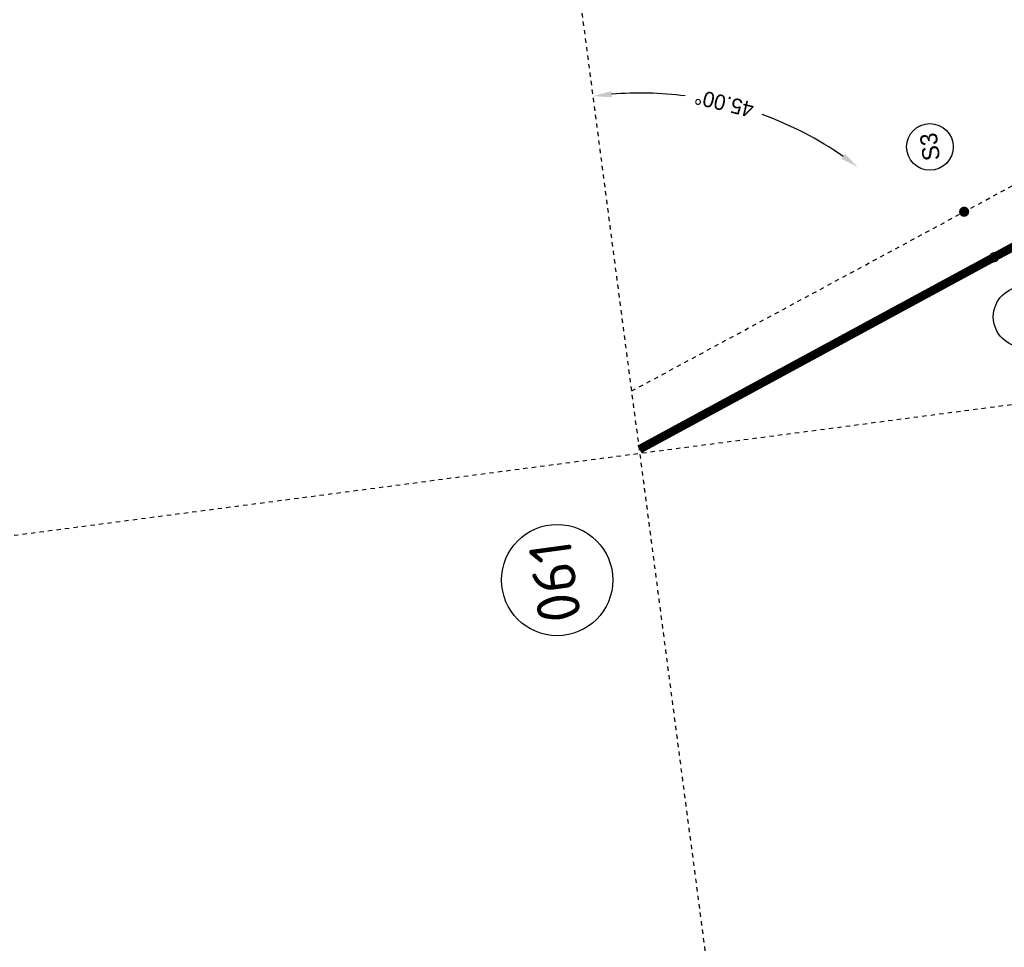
# Model space of a CAD drawing. Header units: metres. Extents: x 118052 to 118564, y 454784 to 455719.
# Tile 33 of 160: x 118182 to 118205, y 455224 to 455246. Entities that reach past the tile are written whole.
import ezdxf
from ezdxf.enums import TextEntityAlignment as Align

# ---------------------------------------------------------------- set-up
doc = ezdxf.new("R2010")
doc.units = ezdxf.units.M
doc.header["$LTSCALE"] = 0.5
doc.header["$PDMODE"] = 3
doc.header["$PDSIZE"] = 0.25
for name, pattern in [('DASHED', [19.05, 12.7, -6.35]), ('Tauw_L_Center1', [13, 8, -1.67, 1.66, -1.67]), ('Tauw_L_Center2', [6.499, 4, -0.833, 0.833, -0.833]), ('Tauw_Stramien', [13, 8, -1.67, 1.66, -1.67])]:
    doc.linetypes.add(name, pattern=pattern)
for name, color, linetype in [('_gebouwen', 7, 'Continuous'), ('_ob10', 7, 'Continuous'), ('_verharding', 7, 'Continuous'), ('A06-001-01', 7, 'Continuous'), ('EL_N_A_EB00----REVISIE~-_-----', 1, 'Continuous'), ('KABELLOOP', 6, 'Continuous'), ('Koningsstal VIEUWPORT', 254, 'Continuous'), ('ZU_B_-_AL999---LS_bet500-70_gw__20_^200~M_-----', 1, 'Continuous'), ('ZU_B_-_EL999---LS_bet500-70_gw~H_-----', 1, 'Tauw_L_Center2'), ('ZU_B_-_EL999---LW_bet900-105_gw~H_-----', 1, 'Tauw_L_Center1'), ('ZU_B_-_ML999---LS_bet500-70_gw__20_^200~M_-----', 1, 'Continuous'), ('ZU_B_-_ML999---LW_bet900-105_gw__20_^200~M_-----', 1, 'Continuous'), ('ZU_B_N_MB00X---ALG_Stramien~-_-----', 6, 'Tauw_Stramien'), ('ZU_N_-_DX1AMA--_maatvoering_ANG__18_^200', 7, 'Continuous')]:
    doc.layers.add(name, color=color, linetype=linetype)
doc.styles.add('ISOCPEUR', font='isocpeur.ttf', dxfattribs={"height": 2.5})
doc.styles.add('TAUW-ISOCP', font='tcb_isocp.shx')
doc.styles.add('tcb_isocp', font='tcb_isocp.shx')
doc.dimstyles.new('tzu18-dot_^200', dxfattribs={"dimscale": 200, "dimtxt": 1.8, "dimasz": 3, "dimexe": 2, "dimexo": 0, "dimgap": 0.5, "dimtad": 1, "dimdec": 0, "dimzin": 0, "dimdsep": 46, "dimtxsty": 'TAUW-ISOCP', "dimblk": 'DOTSMALL', "dimcen": 2, "dimdle": 1.5, "dimclre": 8, "dimadec": 0, "dimazin": 0, "dimtp": 1, "dimtm": 1, "dimtfac": 1, "dimtix": 1, "dimtmove": 1, "dimatfit": 3, "dimldrblk": 'DOTSMALL', "dimfxl": 1, "dimtvp": 0.5, "dimtolj": 1, "dimtzin": 0, "dimlwd": -1, "dimlwe": 5, "dimarcsym": 0})

# ---------------------------------------------------------------- blocks, each defined once
blk = doc.blocks.new('*D171')
at = {"layer": 'Defpoints', "color": 0, "transparency": 16777216}
for p in [(-240415, 54851), (-216153, 54815), (-140398, 54858), (-208918, 50654), (-201831, 40494)]:
    blk.add_point(p, dxfattribs=at)
at = {"layer": 'ZU_N_-_DX1AMA--_maatvoering_ANG__18_^200', "transparency": 16777216}
for start, end in [(345.2344, 357.0558), (317.9511, 332.5768)]:
    blk.add_arc((-216191, 54853), 8398, start, end, dxfattribs=at)
for points in [[(-207877, 54423), (-207733, 54420), (-207794, 54853)], [(-209903, 49179), (-210008, 49278), (-210253, 48915)]]:
    blk.add_solid(points, dxfattribs=at)
at = {"layer": 'ZU_N_-_DX1AMA--_maatvoering_ANG__18_^200', "transparency": 16777216, "insert": (-208356, 51831), "char_height": 360, "attachment_point": 5, "rotation": 68.9056, "style": 'TAUW-ISOCP'}
blk.add_mtext('\\A1;45.00°', dxfattribs=at)
blk = doc.blocks.new('_DotSmall')
at = {"color": 0, "linetype": 'ByBlock', "const_width": 0.5}
blk.add_lwpolyline([(-0.0625, 0, 1), (0.0625, 0, 1)], format="xyb", close=True, dxfattribs=at)
blk = doc.blocks.new('A$C6DFC50BF')
at = {"layer": 'KABELLOOP', "linetype": 'DASHED', "const_width": 200}
blk.add_lwpolyline([(46093, -4997), (53348, -23920), (55186, -28440)], dxfattribs=at)
blk = doc.blocks.new('Leidingen')
at = {"layer": 'ZU_B_-_EL999---LS_bet500-70_gw~H_-----'}
blk.add_lwpolyline([(-214758.6, 54853), (-207109.4, 34788.3, -0.0912837)], format="xyb", dxfattribs=at)
at = {"layer": 'ZU_B_-_EL999---LW_bet900-105_gw~H_-----'}
blk.add_lwpolyline([(-208882.2, 35929.6), (-216136.8, 54852.9)], dxfattribs=at)
at = {"layer": 'ZU_B_-_ML999---LS_bet500-70_gw__20_^200~M_-----', "flags": 128}
blk.add_lwpolyline([(-211608.4, 46589.7, 0, 0, 0), (-211720.9, 46548, 0, 91.8, 0), (-211712.4, 46551.2, 91.8, 169.7, 0), (-211688, 46560.2, 169.7, 221.7, 0), (-211651.5, 46573.8, 221.7, 240, 0), (-211608.4, 46589.7, 240, 221.7, 0), (-211565.4, 46605.7, 221.7, 169.7, 0), (-211528.9, 46619.3, 169.7, 91.8, 0), (-211504.5, 46628.3, 91.8, 0, 0), (-211495.9, 46631.5, 0, 0, 0), (-211608.4, 46589.7, 0, 0, 0), (-210509.3, 46997.8, 0, 0, 0)], format="xyseb", dxfattribs=at)
at = {"layer": 'ZU_B_-_ML999---LS_bet500-70_gw__20_^200~M_-----'}
blk.add_circle((-209997.2, 47188), 546.2, dxfattribs=at)
at = {"layer": 'ZU_B_-_ML999---LW_bet900-105_gw__20_^200~M_-----', "flags": 128}
blk.add_lwpolyline([(-212756, 46034, 0, 0, 0), (-212642.5, 46073, 0, 91.8, 0), (-212651.1, 46070, 91.8, 169.7, 0), (-212675.7, 46061.6, 169.7, 221.7, 0), (-212712.5, 46048.9, 221.7, 240, 0), (-212756, 46034, 240, 221.7, 0), (-212799.4, 46019.1, 221.7, 169.7, 0), (-212836.2, 46006.5, 169.7, 91.8, 0), (-212860.8, 45998, 91.8, 0, 0), (-212869.4, 45995.1, 0, 0, 0), (-212756, 46034, 0, 0, 0), (-213558.5, 45758.5, 0, 0, 0)], format="xyseb", dxfattribs=at)
at = {"layer": 'ZU_B_-_ML999---LW_bet900-105_gw__20_^200~M_-----'}
blk.add_circle((-214230.3, 45527.8), 710.3, dxfattribs=at)
at = {"layer": 'ZU_B_N_MB00X---ALG_Stramien~-_-----'}
for p, q in [((-216231.2, 78459.1), (-216228.3, 32175.5)), ((-240415.4, 54851.4), (-140397.8, 54857.7))]:
    blk.add_line(p, q, dxfattribs=at)
at = {"layer": 'EL_N_A_EB00----REVISIE~-_-----'}
blk.add_blockref('A$C6DFC50BF', (-262229.9, 59850.1), dxfattribs=at)
at = {"layer": 'ZU_B_-_AL999---LS_bet500-70_gw__20_^200~M_-----', "style": 'tcb_isocp'}
blk.add_text('S3', height=400, dxfattribs=at).set_placement((-209997.2, 47188), align=Align.MIDDLE)
at = {"layer": 'ZU_N_-_DX1AMA--_maatvoering_ANG__18_^200'}
dim = blk.add_angular_dim_2l(base=(-208918.4, 50654.5), line1=((-240415.4, 54851.4), (-140397.8, 54857.7)), line2=((-216153.4, 54815.1), (-201831, 40494.4)), dimstyle='tzu18-dot_^200', override={"dimasz": 2.16, "dimexe": 0, "dimgap": 0.6, "dimtad": 0, "dimcen": 0.1, "dimdle": 0, "dimclrd": 256, "dimclrt": 256, "dimadec": 2, "dimtm": 0, "dimtofl": 0, "dimtmove": 0, "dimtvp": 0}, dxfattribs=at)
dim.commit()
dim.dimension.update_dxf_attribs({"geometry": '*D171', "text_midpoint": (-208356.3, 51830.5), "dimtype": 162})

msp = doc.modelspace()

# ---------------------------------------------------------------- linework, layer by layer
at = {"layer": '_gebouwen'}
msp.add_lwpolyline([(118198.12, 455215.406), (118198.179, 455215.27), (118200.268, 455215.53), (118200.285, 455215.67, 0.383016), (118216.975, 455236.998), (118217.111, 455237.058), (118216.851, 455239.147), (118216.711, 455239.163, 0.38441), (118195.285, 455255.847), (118195.234, 455255.978), (118193.145, 455255.718), (118193.12, 455255.572, 0.383016), (118176.534, 455234.163), (118176.403, 455234.112), (118176.663, 455232.023), (118176.809, 455231.999, 0.381623)], format="xyb", close=True, dxfattribs=at)
msp.add_circle((118194.373, 455232.697), 1.3, dxfattribs=at)
at = {"layer": '_ob10'}
msp.add_lwpolyline([(118216.658, 455228.44), (118219.071, 455225.185, 0.145579), (118217.786, 455217.118), (118220.319, 455197.585), (118219.431, 455197.467), (118219.921, 455193.613), (118219.02, 455193.491), (118218.969, 455193.88), (118218.382, 455193.94, 0.315813), (118200.366, 455210.233), (118199.798, 455214.565), (118201.077, 455214.724), (118201.1, 455214.911, 0.259921), (118216.662, 455228.435, 0.536416)], format="xyb", close=True, dxfattribs=at)
at = {"layer": '_verharding'}
msp.add_lwpolyline([(118198.904, 455214.453), (118197.625, 455214.294), (118197.546, 455214.474, -0.364524), (118176.047, 455231.214), (118175.853, 455231.247), (118175.423, 455234.699), (118175.599, 455234.767, -0.155053), (118178.98, 455247.135), (118178.002, 455247.865), (118180.065, 455250.6), (118181.113, 455249.899, -0.15652), (118192.336, 455256.334), (118192.368, 455256.528), (118195.821, 455256.958), (118195.888, 455256.782, -0.046667), (118199.826, 455256.575)], format="xyb", dxfattribs=at)

# ---------------------------------------------------------------- block references
at = {"layer": 'Koningsstal VIEUWPORT', "color": 6, "xscale": 0.0009975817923, "yscale": 0.0009975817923, "zscale": 0.0009975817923, "rotation": 97.46987594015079}
msp.add_blockref('Leidingen', (118222.52, 455456.651), dxfattribs=at)

# ---------------------------------------------------------------- texts
at = {"layer": 'A06-001-01', "style": 'ISOCPEUR'}
msp.add_text('061', height=1, rotation=97.7506, dxfattribs=at).set_placement((118194.941, 455231.78))

doc.saveas('drawing.dxf')
